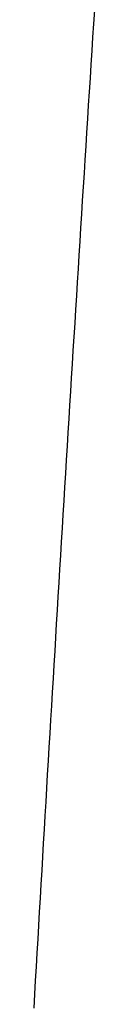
# Model space of a CAD drawing. Extents: x 987 to 2641, y 1244 to 2490.
# Tile 101 of 138: x 2497.796 to 2498.435, y 1941.514 to 1951.894. Entities that reach past the tile are written whole.
import ezdxf

# ---------------------------------------------------------------- set-up
doc = ezdxf.new("R2010")
doc.units = 0
doc.layers.add('KF_GRAVIS_8_REAR', color=7, linetype='CONTINUOUS')

# ---------------------------------------------------------------- blocks, each defined once
blk = doc.blocks.new('KF_GRAVIS_8_REAR')
at = {"layer": 'KF_GRAVIS_8_REAR'}
blk.add_polyline3d([(-15.5818, -193.918, 0), (-15.5909, -194.061, 0), (-15.6, -194.204, 0), (-15.6091, -194.348, 0), (-15.6182, -194.491, 0), (-15.6273, -194.634, 0), (-15.6364, -194.778, 0), (-15.6455, -194.921, 0), (-15.6545, -195.065, 0), (-15.6636, -195.208, 0), (-15.6726, -195.351, 0), (-15.6816, -195.495, 0), (-15.6907, -195.638, 0), (-15.6997, -195.782, 0), (-15.7087, -195.926, 0), (-15.7177, -196.069, 0), (-15.7267, -196.213, 0), (-15.7357, -196.356, 0), (-15.7446, -196.5, 0), (-15.7536, -196.644, 0), (-15.7625, -196.787, 0), (-15.7715, -196.931, 0), (-15.7804, -197.075, 0), (-15.7893, -197.219, 0), (-15.7982, -197.363, 0), (-15.8071, -197.506, 0), (-15.816, -197.65, 0), (-15.8249, -197.794, 0), (-15.8337, -197.938, 0), (-15.8426, -198.082, 0), (-15.8515, -198.226, 0), (-15.8603, -198.37, 0), (-15.8691, -198.514, 0), (-15.8779, -198.658, 0), (-15.8867, -198.802, 0), (-15.8955, -198.946, 0), (-15.9043, -199.09, 0), (-15.9131, -199.234, 0), (-15.9218, -199.378, 0), (-15.9306, -199.522, 0), (-15.9393, -199.667, 0), (-15.9481, -199.811, 0), (-15.9568, -199.955, 0), (-15.9655, -200.099, 0), (-15.9742, -200.244, 0), (-15.9828, -200.388, 0), (-15.9915, -200.532, 0), (-16.0002, -200.677, 0), (-16.0088, -200.821, 0), (-16.0175, -200.965, 0), (-16.0261, -201.11, 0), (-16.0347, -201.254, 0), (-16.0433, -201.399, 0), (-16.0519, -201.543, 0), (-16.0605, -201.688, 0), (-16.069, -201.832, 0), (-16.0776, -201.977, 0), (-16.0861, -202.121, 0), (-16.0946, -202.266, 0), (-16.1031, -202.411, 0), (-16.1116, -202.555, 0), (-16.1201, -202.7, 0), (-16.1286, -202.845, 0), (-16.1371, -202.989, 0), (-16.1455, -203.134, 0), (-16.154, -203.279, 0), (-16.1624, -203.424, 0), (-16.1708, -203.568, 0), (-16.1792, -203.713, 0), (-16.1876, -203.858, 0), (-16.1959, -204.003, 0), (-16.2043, -204.148, 0), (-16.2126, -204.293, 0), (-16.221, -204.438, 0)], dxfattribs=at)

msp = doc.modelspace()

# ---------------------------------------------------------------- block references
at = {"layer": 'KF_GRAVIS_8_REAR'}
msp.add_blockref('KF_GRAVIS_8_REAR', (2514.017, 2145.913), dxfattribs=at)

doc.saveas('drawing.dxf')
